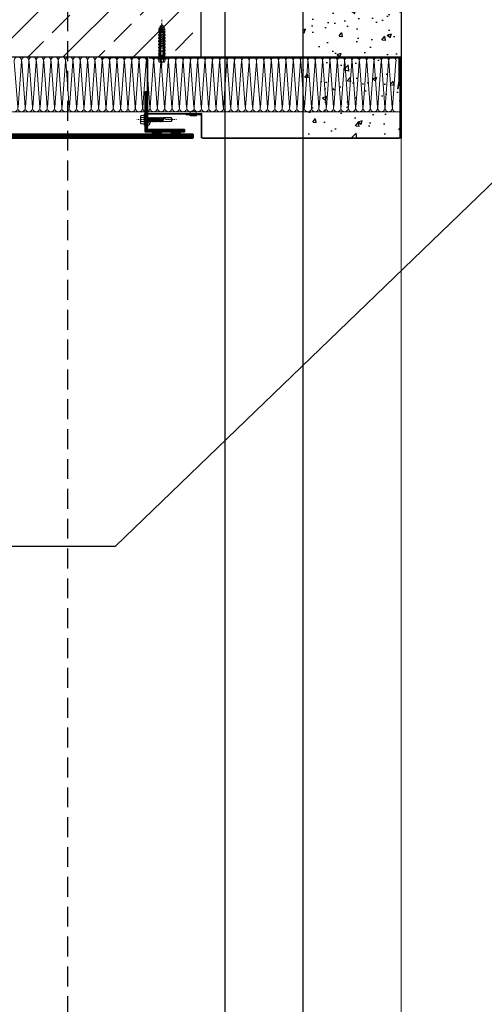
# Model space of a CAD drawing. Header units: millimetres. Extents: x -1256 to 4744, y -2264 to 706.
# Tile 12 of 62: x -80 to -20, y -194 to -68. Entities that reach past the tile are written whole.
import ezdxf

# ---------------------------------------------------------------- set-up
doc = ezdxf.new("R2010")
doc.units = ezdxf.units.MM
doc.header["$LTSCALE"] = 0.2
for name, pattern in [('03b018', [5.4, 2.16, -3.24]), ('10b018', [3.33, 2.16, -0.54, 0.09, -0.54]), ('DASHED', [19.05, 12.7, -6.35])]:
    doc.linetypes.add(name, pattern=pattern)
for name, color, linetype, lineweight in [('_MB_ocieplenie_0.09', 252, 'Continuous', 9), ('ST_AE_GLAS_szraf', 252, 'Continuous', 0), ('ST_AE_GLAS_widok', 142, 'Continuous', 9), ('ST_AE_SYST_cienka', 27, 'Continuous', 15), ('ST_AE_SYST_szraf', 252, 'Continuous', 0), ('ST_AF_SHET', 7, 'Continuous', 0), ('ST_AF_SHET_cienka', 55, 'Continuous', 15), ('ST_SB_STEL', 7, 'Continuous', 0), ('ST_SF_FRAM', 7, 'Continuous', 0), ('ST_SF_FRAM_gruba', 132, 'Continuous', 40), ('ST_SJ_JOIN', 7, 'Continuous', 0), ('ST_SJ_JOIN_cienka', 57, 'Continuous', 15), ('ST_SJ_JOIN_przerywane', 9, '03b018', 5), ('ST_SJ_JOIN_szraf', 252, 'Continuous', 5)]:
    doc.layers.add(name, color=color, linetype=linetype, lineweight=lineweight)
doc.layers.add('_pomoc', color=15, linetype='Continuous', plot=False)
for name, color, linetype in [('A-ocieplenie', 6, 'Continuous'), ('A-opis', 7, 'Continuous'), ('A-rozbiórki', 252, 'Continuous'), ('A-widok', 41, 'Continuous'), ('A-ściany', 140, 'Continuous')]:
    doc.layers.add(name, color=color, linetype=linetype)
doc.layers.add('ST_SJ_JOIN_osie', color=1, linetype='10b018', lineweight=0, plot=False)
doc.linetypes.add('LINIA LIKW.', pattern='A,0.3,[137,RODZLIN.shx,S=0.06,R=0,X=-0.1,Y=0],0.3', length=0.6)

# ---------------------------------------------------------------- blocks, each defined once
blk = doc.blocks.new('*U370')
at = {"layer": '_MB_ocieplenie_0.09', "flags": 128}
for points in [[(-2067.3, 31, 0.505403), (-2086.4, 5.1), (-2068.1, -242, -1.345402), (-2106.4, -242), (-2088.2, 5.1, 0.505403), (-2107.3, 31)], [(-2027.3, 31, 0.505403), (-2046.4, 5.1), (-2028.1, -242, -1.345402), (-2066.4, -242), (-2048.2, 5.1, 0.505403), (-2067.3, 31)], [(-1987.3, 31, 0.505403), (-2006.4, 5.1), (-1988.1, -242, -1.345402), (-2026.4, -242), (-2008.2, 5.1, 0.505403), (-2027.3, 31)], [(-1947.3, 31, 0.505403), (-1966.4, 5.1), (-1948.1, -242, -1.345402), (-1986.4, -242), (-1968.2, 5.1, 0.505403), (-1987.3, 31)], [(-1907.3, 31, 0.505403), (-1926.4, 5.1), (-1908.1, -242, -1.345402), (-1946.4, -242), (-1928.2, 5.1, 0.505403), (-1947.3, 31)], [(-1867.3, 31, 0.505403), (-1886.4, 5.1), (-1868.1, -242, -1.345402), (-1906.4, -242), (-1888.2, 5.1, 0.505403), (-1907.3, 31)], [(-1827.3, 31, 0.505403), (-1846.4, 5.1), (-1828.1, -242, -1.345402), (-1866.4, -242), (-1848.2, 5.1, 0.505403), (-1867.3, 31)], [(-1787.3, 31, 0.505403), (-1806.4, 5.1), (-1788.1, -242, -1.345402), (-1826.4, -242), (-1808.2, 5.1, 0.505403), (-1827.3, 31)], [(-1747.3, 31, 0.505403), (-1766.4, 5.1), (-1748.1, -242, -1.345402), (-1786.4, -242), (-1768.2, 5.1, 0.505403), (-1787.3, 31)], [(-1707.3, 31, 0.505403), (-1726.4, 5.1), (-1708.1, -242, -1.345402), (-1746.4, -242), (-1728.2, 5.1, 0.505403), (-1747.3, 31)], [(-1667.3, 31, 0.505403), (-1686.4, 5.1), (-1668.1, -242, -1.345402), (-1706.4, -242), (-1688.2, 5.1, 0.505403), (-1707.3, 31)], [(-1627.3, 31, 0.505403), (-1646.4, 5.1), (-1628.1, -242, -1.345402), (-1666.4, -242), (-1648.2, 5.1, 0.505403), (-1667.3, 31)], [(-1587.3, 31, 0.505403), (-1606.4, 5.1), (-1588.1, -242, -1.345402), (-1626.4, -242), (-1608.2, 5.1, 0.505403), (-1627.3, 31)], [(-1547.3, 31, 0.505403), (-1566.4, 5.1), (-1548.1, -242, -1.345402), (-1586.4, -242), (-1568.2, 5.1, 0.505403), (-1587.3, 31)], [(-1507.3, 31, 0.505403), (-1526.4, 5.1), (-1508.1, -242, -1.345402), (-1546.4, -242), (-1528.2, 5.1, 0.505403), (-1547.3, 31)], [(-1467.3, 31, 0.505403), (-1486.4, 5.1), (-1468.1, -242, -1.345402), (-1506.4, -242), (-1488.2, 5.1, 0.505403), (-1507.3, 31)], [(-1427.3, 31, 0.505403), (-1446.4, 5.1), (-1428.1, -242, -1.345402), (-1466.4, -242), (-1448.2, 5.1, 0.505403), (-1467.3, 31)], [(-1387.3, 31, 0.505403), (-1406.4, 5.1), (-1388.1, -242, -1.345402), (-1426.4, -242), (-1408.2, 5.1, 0.505403), (-1427.3, 31)], [(-1347.3, 31, 0.505403), (-1366.4, 5.1), (-1348.1, -242, -1.345402), (-1386.4, -242), (-1368.2, 5.1, 0.505403), (-1387.3, 31)], [(-1307.3, 31, 0.505403), (-1326.4, 5.1), (-1308.1, -242, -1.345402), (-1346.4, -242), (-1328.2, 5.1, 0.505403), (-1347.3, 31)], [(-1267.3, 31, 0.505403), (-1286.4, 5.1), (-1268.1, -242, -1.345402), (-1306.4, -242), (-1288.2, 5.1, 0.505403), (-1307.3, 31)], [(-1227.3, 31, 0.505403), (-1246.4, 5.1), (-1228.1, -242, -1.345402), (-1266.4, -242), (-1248.2, 5.1, 0.505403), (-1267.3, 31)], [(-1187.3, 31, 0.505403), (-1206.4, 5.1), (-1188.1, -242, -1.345402), (-1226.4, -242), (-1208.2, 5.1, 0.505403), (-1227.3, 31)], [(-1147.3, 31, 0.505403), (-1166.4, 5.1), (-1148.1, -242, -1.345402), (-1186.4, -242), (-1168.2, 5.1, 0.505403), (-1187.3, 31)], [(-1107.3, 31, 0.505403), (-1126.4, 5.1), (-1108.1, -242, -1.345402), (-1146.4, -242), (-1128.2, 5.1, 0.505403), (-1147.3, 31)], [(-1067.3, 31, 0.505403), (-1086.4, 5.1), (-1068.1, -242, -1.345402), (-1106.4, -242), (-1088.2, 5.1, 0.505403), (-1107.3, 31)], [(-1027.3, 31, 0.505403), (-1046.4, 5.1), (-1028.1, -242, -1.345402), (-1066.4, -242), (-1048.2, 5.1, 0.505403), (-1067.3, 31)], [(-987.3, 31, 0.505403), (-1006.4, 5.1), (-988.1, -242, -1.345402), (-1026.4, -242), (-1008.2, 5.1, 0.505403), (-1027.3, 31)], [(-947.3, 31, 0.505403), (-966.4, 5.1), (-948.1, -242, -1.345402), (-986.4, -242), (-968.2, 5.1, 0.505403), (-987.3, 31)], [(-907.3, 31, 0.505403), (-926.4, 5.1), (-908.1, -242, -1.345402), (-946.4, -242), (-928.2, 5.1, 0.505403), (-947.3, 31)], [(-867.3, 31, 0.505403), (-886.4, 5.1), (-868.1, -242, -1.345402), (-906.4, -242), (-888.2, 5.1, 0.505403), (-907.3, 31)], [(-827.3, 31, 0.505403), (-846.4, 5.1), (-828.1, -242, -1.345402), (-866.4, -242), (-848.2, 5.1, 0.505403), (-867.3, 31)], [(-787.3, 31, 0.505403), (-806.4, 5.1), (-788.1, -242, -1.345402), (-826.4, -242), (-808.2, 5.1, 0.505403), (-827.3, 31)], [(-747.3, 31, 0.505403), (-766.4, 5.1), (-748.1, -242, -1.345402), (-786.4, -242), (-768.2, 5.1, 0.505403), (-787.3, 31)], [(-707.3, 31, 0.505403), (-726.4, 5.1), (-708.1, -242, -1.345402), (-746.4, -242), (-728.2, 5.1, 0.505403), (-747.3, 31)], [(-667.3, 31, 0.505403), (-686.4, 5.1), (-668.1, -242, -1.345402), (-706.4, -242), (-688.2, 5.1, 0.505403), (-707.3, 31)], [(-627.3, 31, 0.505403), (-646.4, 5.1), (-628.1, -242, -1.345402), (-666.4, -242), (-648.2, 5.1, 0.505403), (-667.3, 31)], [(-587.3, 31, 0.505403), (-606.4, 5.1), (-588.1, -242, -1.345402), (-626.4, -242), (-608.2, 5.1, 0.505403), (-627.3, 31)], [(-547.3, 31, 0.505403), (-566.4, 5.1), (-548.1, -242, -1.345402), (-586.4, -242), (-568.2, 5.1, 0.505403), (-587.3, 31)], [(-507.3, 31, 0.505403), (-526.4, 5.1), (-508.1, -242, -1.345402), (-546.4, -242), (-528.2, 5.1, 0.505403), (-547.3, 31)], [(-467.3, 31, 0.505403), (-486.4, 5.1), (-468.1, -242, -1.345402), (-506.4, -242), (-488.2, 5.1, 0.505403), (-507.3, 31)], [(-427.3, 31, 0.505403), (-446.4, 5.1), (-428.1, -242, -1.345402), (-466.4, -242), (-448.2, 5.1, 0.505403), (-467.3, 31)], [(-387.3, 31, 0.505403), (-406.4, 5.1), (-388.1, -242, -1.345402), (-426.4, -242), (-408.2, 5.1, 0.505403), (-427.3, 31)], [(-347.3, 31, 0.505403), (-366.4, 5.1), (-348.1, -242, -1.345402), (-386.4, -242), (-368.2, 5.1, 0.505403), (-387.3, 31)], [(-307.3, 31, 0.505403), (-326.4, 5.1), (-308.1, -242, -1.345402), (-346.4, -242), (-328.2, 5.1, 0.505403), (-347.3, 31)], [(-267.3, 31, 0.505403), (-286.4, 5.1), (-268.1, -242, -1.345402), (-306.4, -242), (-288.2, 5.1, 0.505403), (-307.3, 31)], [(-227.3, 31, 0.505403), (-246.4, 5.1), (-228.1, -242, -1.345402), (-266.4, -242), (-248.2, 5.1, 0.505403), (-267.3, 31)], [(-187.3, 31, 0.505403), (-206.4, 5.1), (-188.1, -242, -1.345402), (-226.4, -242), (-208.2, 5.1, 0.505403), (-227.3, 31)], [(-147.3, 31, 0.505403), (-166.4, 5.1), (-148.1, -242, -1.345402), (-186.4, -242), (-168.2, 5.1, 0.505403), (-187.3, 31)], [(-107.3, 31, 0.505403), (-126.4, 5.1), (-108.1, -242, -1.345402), (-146.4, -242), (-128.2, 5.1, 0.505403), (-147.3, 31)], [(-67.3, 31, 0.505403), (-86.4, 5.1), (-68.1, -242, -1.345402), (-106.4, -242), (-88.2, 5.1, 0.505403), (-107.3, 31)], [(-27.3, 31, 0.505403), (-46.4, 5.1), (-28.1, -242, -1.345402), (-66.4, -242), (-48.2, 5.1, 0.505403), (-67.3, 31)]]:
    blk.add_lwpolyline(points, format="xyb", dxfattribs=at)
blk = doc.blocks.new('wkret_5x45_DIN571')
at = {"layer": 'ST_SJ_JOIN_cienka'}
for p, q in [((-45, 0), (-43, 1)), ((-43, 1), (-42.9, 2.1)), ((-42.9, 2.1), (-42.3, 1.4)), ((-42.3, 1.4), (-41.3, 1.8)), ((-40.5, 1.8), (-41.3, 1.8)), ((-40.5, 1.8), (-40.2, 2.7)), ((-40.2, 2.7), (-39.5, 1.8)), ((-37.7, 1.8), (-39.5, 1.8)), ((-37.7, 1.8), (-37.4, 2.7)), ((-37.4, 2.7), (-36.8, 1.8)), ((-35, 1.8), (-36.8, 1.8)), ((-35, 1.8), (-34.6, 2.7)), ((-34.6, 2.7), (-34, 1.8)), ((-32.2, 1.8), (-34, 1.8)), ((-32.2, 1.8), (-31.8, 2.7)), ((-31.8, 2.7), (-31.2, 1.8)), ((-29.4, 1.8), (-31.2, 1.8)), ((-29.4, 1.8), (-29, 2.7)), ((-29, 2.7), (-28.4, 1.8)), ((-26.6, 1.8), (-28.4, 1.8)), ((-26.6, 1.8), (-26.2, 2.7)), ((-26.2, 2.7), (-25.6, 1.8)), ((-23.8, 1.8), (-25.6, 1.8)), ((-23.8, 1.8), (-23.4, 2.7)), ((-23.4, 2.7), (-22.8, 1.8)), ((-21, 1.8), (-22.8, 1.8)), ((-21, 1.8), (-20.6, 2.7)), ((-20.6, 2.7), (-20, 1.8)), ((-18.2, 1.8), (-20, 1.8)), ((-18.2, 1.8), (-17.9, 2.7)), ((-17.9, 2.7), (-17.2, 1.8)), ((-15.8, 1.8), (-17.2, 1.8)), ((-15.8, 2), (-15.3, 2.5)), ((-15.8, -2), (-15.8, 2)), ((-15.3, 2.5), (0, 2.5)), ((3, 4), (0, 4)), ((0, -4), (0, 4)), ((3, 2), (0, 2)), ((3.9, -3), (3.9, 3)), ((-45, 0), (-42.4, -1.3)), ((-41.7, -2.5), (-42.4, -1.3)), ((-41.4, -1.8), (-41.7, -2.5)), ((-41.4, -1.8), (-41.3, -1.8)), ((-39.4, -1.8), (-41.3, -1.8)), ((-38.7, -2.8), (-39.4, -1.8)), ((-38.4, -1.8), (-38.7, -2.8)), ((-36.6, -1.8), (-38.4, -1.8)), ((-35.9, -2.8), (-36.6, -1.8)), ((-35.6, -1.8), (-35.9, -2.8)), ((-33.8, -1.8), (-35.6, -1.8)), ((-33.1, -2.8), (-33.8, -1.8)), ((-32.8, -1.8), (-33.1, -2.8)), ((-31, -1.8), (-32.8, -1.8)), ((-30.3, -2.8), (-31, -1.8)), ((-30, -1.8), (-30.3, -2.8)), ((-28.2, -1.8), (-30, -1.8)), ((-27.5, -2.8), (-28.2, -1.8)), ((-27.2, -1.8), (-27.5, -2.8)), ((-25.4, -1.8), (-27.2, -1.8)), ((-24.7, -2.8), (-25.4, -1.8)), ((-24.4, -1.8), (-24.7, -2.8)), ((-22.6, -1.8), (-24.4, -1.8)), ((-21.9, -2.8), (-22.6, -1.8)), ((-21.6, -1.8), (-21.9, -2.8)), ((-19.8, -1.8), (-21.6, -1.8)), ((-20.8, -1.8), (-21.6, -1.8)), ((-19.2, -2.8), (-19.8, -1.8)), ((-18.8, -1.8), (-19.2, -2.8)), ((-17, -1.8), (-18.8, -1.8)), ((-16.4, -2.8), (-17, -1.8)), ((-16, -1.8), (-16.4, -2.8)), ((-15.8, -1.8), (-16, -1.8)), ((-15.3, -2.5), (-15.8, -2)), ((-15.3, -2.5), (0, -2.5)), ((3, -2), (0, -2)), ((0, -4), (3, -4))]:
    blk.add_line(p, q, dxfattribs=at)
for centre, radius, start, end in [((2.9, 3), 1.01, 276.0259, 83.9741), ((1.2, 0), 2.67, 311.5448, 48.4552), ((2.9, -3), 1.01, 276.0259, 83.9741)]:
    blk.add_arc(centre, radius, start, end, dxfattribs=at)
at = {"layer": 'ST_SJ_JOIN_osie'}
blk.add_line((-50, 0), (8.9, 0), dxfattribs=at)
at = {"layer": 'ST_SJ_JOIN_szraf'}
for p, q in [((-42.4, -1.3), (-43, 1)), ((-41.7, -2.5), (-42.9, 2.1)), ((-41.4, -1.8), (-42.3, 1.4)), ((-39.4, -1.8), (-40.5, 1.8)), ((-38.7, -2.8), (-40.2, 2.7)), ((-38.4, -1.8), (-39.5, 1.8)), ((-36.6, -1.8), (-37.7, 1.8)), ((-35.9, -2.8), (-37.4, 2.7)), ((-35.6, -1.8), (-36.8, 1.8)), ((-33.8, -1.8), (-35, 1.8)), ((-33.1, -2.8), (-34.6, 2.7)), ((-32.8, -1.8), (-34, 1.8)), ((-31, -1.8), (-32.2, 1.8)), ((-30.3, -2.8), (-31.8, 2.7)), ((-30, -1.8), (-31.2, 1.8)), ((-28.2, -1.8), (-29.4, 1.8)), ((-27.5, -2.8), (-29, 2.7)), ((-27.2, -1.8), (-28.4, 1.8)), ((-25.4, -1.8), (-26.6, 1.8)), ((-24.7, -2.8), (-26.2, 2.7)), ((-24.4, -1.8), (-25.6, 1.8)), ((-22.6, -1.8), (-23.8, 1.8)), ((-21.9, -2.8), (-23.5, 2.7)), ((-21.6, -1.8), (-22.8, 1.8)), ((-19.8, -1.8), (-21, 1.8)), ((-19.2, -2.8), (-20.7, 2.7)), ((-18.8, -1.8), (-20, 1.8)), ((-17, -1.8), (-18.2, 1.8)), ((-16.4, -2.8), (-17.9, 2.7)), ((-16, -1.8), (-17.2, 1.8))]:
    blk.add_line(p, q, dxfattribs=at)
blk = doc.blocks.new('koszulka_FISCHER_SX_8x40')
at = {"layer": 'ST_SJ_JOIN_cienka'}
for p, q in [((-40, 3.5), (-38, 3.9)), ((-40, -3.5), (-40, 3.5)), ((-38, 3.9), (-35.7, 3.9)), ((-34.2, 4), (-34.2, 4)), ((-33.7, 3.2), (-31.2, 4.3)), ((-31.2, 4.4), (-30.2, 4.4)), ((-31.2, 4.3), (-31.2, 4.4)), ((-30.2, 4.4), (-30.2, 4.1)), ((-27.2, 4.3), (-29.7, 3.2)), ((-27.2, 4.4), (-26.2, 4.4)), ((-27.2, 4.3), (-27.2, 4.4)), ((-26.2, 4.4), (-26.2, 4.1)), ((-23.2, 4.3), (-25.7, 3.2)), ((-23.2, 4.4), (-22.2, 4.4)), ((-23.2, 4.3), (-23.2, 4.4)), ((-22.2, 4.4), (-22.2, 4.1)), ((-19.2, 4.3), (-21.7, 3.2)), ((-19.2, 4.4), (-18.2, 4.4)), ((-19.2, 4.3), (-19.2, 4.4)), ((-18.2, 4.4), (-18.2, 4.1)), ((-15.2, 4.3), (-17.7, 3.2)), ((-15.2, 4.4), (-14.2, 4.4)), ((-15.2, 4.3), (-15.2, 4.4)), ((-14.2, 4.4), (-14.2, 4.1)), ((-11.2, 4.3), (-13.7, 3.2)), ((-11.2, 4.4), (-10.2, 4.4)), ((-11.2, 4.3), (-11.2, 4.4)), ((-10.2, 4.1), (-10.2, 4.4)), ((-9.7, 3.2), (-7.2, 4.3)), ((-7.2, 4.2), (-7.2, 4.3)), ((-6.2, 4.1), (-7.2, 4.2)), ((-6.2, 4.1), (-6.2, 4.1)), ((-6.2, 4.1), (-6.2, 4.1)), ((-6.2, 4.1), (-6.2, 4.1)), ((-6.2, 4), (-6.2, 4.1)), ((-6.2, 4.1), (-6.2, 4.1)), ((-6.2, 4), (-6.2, 4)), ((-6.2, 4), (-6.2, 4)), ((-6.2, 4), (-1.2, 4)), ((-6.2, 2.6), (-6.2, 4)), ((-1.2, 4), (-0.4, 5.3)), ((-1.2, -4), (-1.2, 4)), ((-0.4, 5.3), (0, 5.3)), ((-0.4, -5.3), (-0.4, 5.3)), ((0, -5.3), (0, 5.3)), ((-38, -3.9), (-40, -3.5)), ((-38, -3.9), (-35.7, -3.9)), ((-34.2, -4), (-34.2, -4)), ((-33.7, -3.2), (-31.2, -4.3)), ((-31.2, -4.3), (-31.2, -4.4)), ((-31.2, -4.4), (-30.2, -4.4)), ((-30.2, -4.4), (-30.2, -4.1)), ((-27.2, -4.3), (-29.7, -3.2)), ((-27.2, -4.4), (-27.2, -4.3)), ((-27.2, -4.4), (-26.2, -4.4)), ((-26.2, -4.4), (-26.2, -4.1)), ((-23.2, -4.3), (-25.7, -3.2)), ((-23.2, -4.4), (-23.2, -4.3)), ((-23.2, -4.4), (-22.2, -4.4)), ((-22.2, -4.4), (-22.2, -4.1)), ((-19.2, -4.3), (-21.7, -3.2)), ((-19.2, -4.4), (-19.2, -4.3)), ((-19.2, -4.4), (-18.2, -4.4)), ((-18.2, -4.4), (-18.2, -4.1)), ((-15.2, -4.3), (-17.7, -3.2)), ((-15.2, -4.4), (-15.2, -4.3)), ((-15.2, -4.4), (-14.2, -4.4)), ((-14.2, -4.4), (-14.2, -4.1)), ((-11.2, -4.3), (-13.7, -3.2)), ((-11.2, -4.4), (-11.2, -4.3)), ((-11.2, -4.4), (-10.2, -4.4)), ((-10.2, -4.4), (-10.2, -4.1)), ((-7.2, -4.3), (-9.7, -3.2)), ((-7.2, -4.2), (-6.2, -4.1)), ((-6.2, -4), (-6.2, -2.6)), ((-6.2, -4), (-1.2, -4)), ((-6.2, -4), (-6.2, -4)), ((-6.2, -4), (-6.2, -4)), ((-6.2, -4.1), (-6.2, -4)), ((-6.2, -4.1), (-6.2, -4.1)), ((-6.2, -4.1), (-6.2, -4.1)), ((-6.2, -4.1), (-6.2, -4.1)), ((-6.2, -4.1), (-6.2, -4.1)), ((-0.4, -5.3), (-1.2, -4)), ((-0.4, -5.3), (0, -5.3))]:
    blk.add_line(p, q, dxfattribs=at)
for centre, radius, start, end in [((-35.7, 11.9), 8, 270, 280.3672), ((-33.2, 4.1), 1, 183.9285, 240.9623), ((-29.2, 4.1), 1, 180.0628, 240.9601), ((-25.2, 4.1), 1, 180.0628, 240.9601), ((-21.2, 4.1), 1, 180.0628, 240.9601), ((-21.2, 4.1), 1, 241.0447, 269.9723), ((-17.2, 4.1), 1, 180.0628, 240.9601), ((-13.2, 4.1), 1, 180.0628, 240.9601), ((-9.2, 4.1), 1, 180.0628, 240.9601), ((-35.7, -11.9), 8, 79.6328, 90), ((-33.2, -4.1), 1, 119.0377, 176.0715), ((-29.2, -4.1), 1, 119.0399, 179.9372), ((-25.2, -4.1), 1, 119.0399, 179.9372), ((-21.2, -4.1), 1, 119.0399, 179.9372), ((-17.2, -4.1), 1, 119.0399, 179.9372), ((-13.2, -4.1), 1, 119.0399, 179.9372), ((-9.2, -4.1), 1, 119.0399, 179.9372)]:
    blk.add_arc(centre, radius, start, end, dxfattribs=at)
at = {"layer": 'ST_SJ_JOIN_osie'}
blk.add_line((5, 0), (-45, 0), dxfattribs=at)
at = {"layer": 'ST_SJ_JOIN_szraf'}
for p, q in [((-38, -3.9), (-38, 3.9)), ((-35.7, -3.9), (-35.7, 3.9)), ((-34.8, 2.6), (-5, 2.6)), ((-34.8, 1.8), (-4.2, 1.8)), ((-34.2, 2.6), (-34.2, 4)), ((-34.2, -1.8), (-34.2, 1.8)), ((-33.2, 3.1), (-31.2, 3.1)), ((-31.2, 3.1), (-31.2, 4.3)), ((-31.2, 2.6), (-31.2, 3.1)), ((-31.2, -1.8), (-31.2, 1.8)), ((-29.2, 3.1), (-27.2, 3.1)), ((-27.2, 4.3), (-27.2, 3.1)), ((-25.2, 3.1), (-23.2, 3.1)), ((-23.2, 4.3), (-23.2, 3.1)), ((-21.2, 3.1), (-19.2, 3.1)), ((-19.2, 4.3), (-19.2, 3.1)), ((-17.2, 3.1), (-15.2, 3.1)), ((-15.2, 4.3), (-15.2, 3.1)), ((-13.2, 3.1), (-11.2, 3.1)), ((-11.2, 3.1), (-11.2, 4.3)), ((-10.3, -1.8), (-10.3, 1.8)), ((-10.2, 2.6), (-10.2, 4.1)), ((-9.2, 3.1), (-7.7, 3.1)), ((-7.7, 2.6), (-7.7, 3.1)), ((-7.7, 3.1), (-7.2, 3.1)), ((-7.2, 3), (-7.2, 4.2)), ((-7.2, 3), (-7.2, 3.1)), ((-7.2, 3.1), (-7.2, 3.1)), ((-7.2, 3.1), (-7.2, 3.1)), ((-7.2, 3.1), (-7.2, 3.1)), ((-7.2, 3), (-7.2, 3)), ((-7.2, 3), (-7.2, 3)), ((-7.2, 3), (-7.2, 3)), ((-5, -1.8), (-5, 1.8)), ((-4.2, -1.8), (-4.2, 1.8)), ((-34.8, -1.8), (-4.2, -1.8)), ((-34.8, -2.6), (-5, -2.6)), ((-34.2, -4), (-34.2, -2.6)), ((-33.2, -3.1), (-31.2, -3.1)), ((-31.2, -3.1), (-31.2, -2.6)), ((-31.2, -4.3), (-31.2, -3.1)), ((-29.2, -3.1), (-27.2, -3.1)), ((-27.2, -4.3), (-27.2, -3.1)), ((-25.2, -3.1), (-23.2, -3.1)), ((-23.2, -4.3), (-23.2, -3.1)), ((-21.2, -3.1), (-19.2, -3.1)), ((-19.2, -4.3), (-19.2, -3.1)), ((-17.2, -3.1), (-15.2, -3.1)), ((-15.2, -4.3), (-15.2, -3.1)), ((-13.2, -3.1), (-11.2, -3.1)), ((-11.2, -4.3), (-11.2, -3.1)), ((-10.2, -4.1), (-10.2, -2.6)), ((-7.7, -3.1), (-9.2, -3.1)), ((-7.7, -3.1), (-7.7, -2.6)), ((-7.2, -3.1), (-7.7, -3.1)), ((-7.2, -3), (-7.2, -3)), ((-7.2, -3.1), (-7.2, -3)), ((-7.2, -3), (-7.2, -3)), ((-7.2, -3), (-7.2, -3)), ((-7.2, -4.3), (-7.2, -3)), ((-7.2, -3.1), (-7.2, -3.1)), ((-7.2, -3.1), (-7.2, -3.1)), ((-7.2, -3.1), (-7.2, -3.1)), ((-5, -2.6), (-4.9, -2.6))]:
    blk.add_line(p, q, dxfattribs=at)
for centre, radius, start, end in [((-34.7, 2.2), 0.418, 106.6624, 253.3376), ((-33.2, 4.2), 1.05, 241.7175, 269.2696), ((-29.2, 4.1), 1, 241.0447, 269.9723), ((-25.2, 4.1), 1, 241.0447, 269.9723), ((-17.2, 4.1), 1, 241.0447, 269.9723), ((-13.2, 4.1), 1, 241.0447, 269.9723), ((-9.2, 4.1), 1, 241.0447, 269.9723), ((-5.2, 1.6), 0.985, 9.9393, 80.0607), ((-34.7, -2.2), 0.418, 106.6624, 253.3376), ((-33.2, -4.2), 1.05, 90.7304, 118.2825), ((-29.2, -4.1), 1, 90.0277, 118.9553), ((-25.2, -4.1), 1, 90.0277, 118.9553), ((-21.2, -4.1), 1, 90.0277, 118.9553), ((-17.2, -4.1), 1, 90.0277, 118.9553), ((-13.2, -4.1), 1, 90.0277, 118.9553), ((-9.2, -4.1), 1, 90.0277, 118.9553), ((-5.2, -1.6), 0.985, 279.9393, 350.0607)]:
    blk.add_arc(centre, radius, start, end, dxfattribs=at)
blk = doc.blocks.new('OA.01_przekroj')
at = {"layer": 'ST_AF_SHET_cienka'}
for points in [[(-240, -40), (-240, -1.2, -0.414214), (-238.8, 0), (79.2, 0), (79.2, -0.8), (-238.8, -0.8, 0.414214), (-239.2, -1.2), (-239.2, -40)], [(-236.5, -40.7), (-238.2, -30.9, -0.043661), (-238.2, -30.7), (-238.2, -2, -0.414214), (-237, -0.8), (81, -0.8), (81, -1.6), (-237, -1.6, 0.414214), (-237.4, -2), (-237.4, -30.7, 0.043661), (-237.4, -30.9), (-235.7, -40.6)]]:
    blk.add_lwpolyline(points, format="xyb", close=True, dxfattribs=at)
at = {"layer": 'ST_SJ_JOIN', "xscale": -1, "rotation": 89.99999999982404}
for name in ['koszulka_FISCHER_SX_8x40', 'wkret_5x45_DIN571']:
    blk.add_blockref(name, (65.2, -2.8), dxfattribs=at)
blk = doc.blocks.new('nit_5x12__L-1.8')
at = {"layer": 'ST_SJ_JOIN_cienka'}
blk.add_lwpolyline([(-4.7, 0), (4.7, 0, 0.12691), (3.6, 1.1), (-3.6, 1.1, 0.114214)], format="xyb", close=True, dxfattribs=at)
blk.add_lwpolyline([(-4.7, 0), (4.7, 0, 0.12691), (3.6, 1.1), (-3.6, 1.1, 0.114214)], format="xyb", close=True, dxfattribs=at)
blk.add_lwpolyline([(-3.3, -1.8), (3.3, -1.8)], dxfattribs=at)
blk.add_lwpolyline([(-3.3, -1.8), (3.3, -1.8)], dxfattribs=at)
blk.add_lwpolyline([(2.3, -4.7, 0.507087), (-2.3, -4.7)], format="xyb", dxfattribs=at)
blk.add_lwpolyline([(2.3, -4.7, 0.507087), (-2.3, -4.7)], format="xyb", dxfattribs=at)
for centre, radius, start, end in [((-2.3, -3.1), 1.61, 126.6737, 270), ((-2.3, -3.1), 1.61, 126.6737, 270), ((0, -1.8), 3.69, 231.3818, 308.6182), ((0, -1.8), 3.69, 231.3818, 308.6182), ((2.3, -3.1), 1.61, 270, 53.3263), ((2.3, -3.1), 1.61, 270, 53.3263)]:
    blk.add_arc(centre, radius, start, end, dxfattribs=at)
at = {"layer": 'ST_SJ_JOIN_przerywane', "ltscale": 0.1}
blk.add_lwpolyline([(-2.5, -1.8), (2.5, -1.8), (2.5, 0), (-2.5, 0)], close=True, dxfattribs=at)
blk.add_lwpolyline([(-2.5, -1.8), (2.5, -1.8), (2.5, 0), (-2.5, 0)], close=True, dxfattribs=at)
blk = doc.blocks.new('nit_5x12__L-3')
at = {"layer": 'ST_SJ_JOIN_cienka'}
blk.add_lwpolyline([(0, -4.7), (0, 4.7, 0.12691), (-1.1, 3.6), (-1.1, -3.6, 0.114214)], format="xyb", close=True, dxfattribs=at)
blk.add_lwpolyline([(0, -4.7), (0, 4.7, 0.12691), (-1.1, 3.6), (-1.1, -3.6, 0.114214)], format="xyb", close=True, dxfattribs=at)
blk.add_lwpolyline([(3, -3.3), (3, 3.3)], dxfattribs=at)
blk.add_lwpolyline([(3, -3.3), (3, 3.3)], dxfattribs=at)
blk.add_lwpolyline([(5.9, 2.3, 0.507087), (5.9, -2.3)], format="xyb", dxfattribs=at)
blk.add_lwpolyline([(5.9, 2.3, 0.507087), (5.9, -2.3)], format="xyb", dxfattribs=at)
for centre, radius, start, end in [((4.3, 2.3), 1.61, 0, 143.3263), ((4.3, 2.3), 1.61, 0, 143.3263), ((3, 0), 3.69, 321.3818, 38.6182), ((3, 0), 3.69, 321.3818, 38.6182), ((4.3, -2.3), 1.61, 216.6737, 360), ((4.3, -2.3), 1.61, 216.6737, 360)]:
    blk.add_arc(centre, radius, start, end, dxfattribs=at)
at = {"layer": 'ST_SJ_JOIN_przerywane', "ltscale": 0.1}
blk.add_lwpolyline([(3, -2.5), (3, 2.5), (0, 2.5), (0, -2.5)], close=True, dxfattribs=at)
blk.add_lwpolyline([(3, -2.5), (3, 2.5), (0, 2.5), (0, -2.5)], close=True, dxfattribs=at)
blk = doc.blocks.new('OA.02_rzut')
at = {"layer": 'ST_AF_SHET_cienka'}
for points in [[(8, 24.8), (-9.8, 24.8, 0.414214), (-11.8, 22.8), (-11.8, -4, -0.414214), (-13, -5.2), (-263.2, -5.2, -0.414214), (-264.4, -4), (-264.4, 87.4), (-265.2, 87.4), (-265.2, -4, 0.414214), (-263.2, -6), (-13, -6, 0.414214), (-11, -4), (-11, 22.8, -0.414214), (-9.8, 24), (8, 24)], [(56.5, 25.8), (-11.8, 25.8), (-11.8, 24.8), (56.5, 24.8, -0.414214), (57.5, 23.8), (57.5, 5.8), (58.5, 5.8), (58.5, 23.8, 0.414214)]]:
    blk.add_lwpolyline(points, format="xyb", close=True, dxfattribs=at)
at = {"layer": 'ST_SJ_JOIN', "xscale": -1, "rotation": 179.9999999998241}
blk.add_blockref('nit_5x12__L-1.8', (-0.9, 24), dxfattribs=at)
at = {"layer": 'ST_SJ_JOIN', "rotation": 180}
blk.add_blockref('nit_5x12__L-3', (60.5, 14.8), dxfattribs=at)
blk = doc.blocks.new('wkret_samowiercacy_JT2-12_5.5x35')
at = {"layer": 'ST_SJ_JOIN_cienka'}
for p, q in [((-35, 0), (-33.6, 2.6)), ((-35, 0), (-33.6, -2.6)), ((-33.6, 2.6), (-22.9, 2.6)), ((-22.6, 2.2), (-23.5, 2.2)), ((-22.3, 2.2), (-22.9, 2.6)), ((-20.9, 2.2), (-22.3, 2.2)), ((-20.9, 2.2), (-20.3, 2.8)), ((-20, 2.2), (-20.3, 2.8)), ((-19.1, 2.2), (-20, 2.2)), ((-19.1, 2.2), (-18.5, 2.8)), ((-18.2, 2.2), (-18.5, 2.8)), ((-17.3, 2.2), (-18.2, 2.2)), ((-17.3, 2.2), (-16.8, 2.8)), ((-16.4, 2.2), (-16.8, 2.8)), ((-15.5, 2.2), (-16.4, 2.2)), ((-15.5, 2.2), (-15, 2.8)), ((-14.6, 2.2), (-15, 2.8)), ((-13.8, 2.2), (-14.6, 2.2)), ((-13.8, 2.2), (-13.2, 2.8)), ((-12.9, 2.2), (-13.2, 2.8)), ((-12, 2.2), (-12.9, 2.2)), ((-12, 2.2), (-11.5, 2.8)), ((-11.1, 2.2), (-11.5, 2.8)), ((-10.2, 2.2), (-11.1, 2.2)), ((-10.2, 2.2), (-9.7, 2.8)), ((-9.3, 2.2), (-9.7, 2.8)), ((-8.4, 2.2), (-9.3, 2.2)), ((-8.4, 2.2), (-7.9, 2.8)), ((-7.5, 2.2), (-7.9, 2.8)), ((-6.7, 2.2), (-7.5, 2.2)), ((-6.7, 2.2), (-6.1, 2.8)), ((-5.8, 2.2), (-6.1, 2.8)), ((-4.9, 2.2), (-5.8, 2.2)), ((-4.9, 2.2), (-4.4, 2.8)), ((-4, 2.2), (-4.4, 2.8)), ((-3.1, 2.2), (-4, 2.2)), ((-3.1, 2.2), (-2.6, 2.8)), ((-2.2, 2.2), (-2.6, 2.8)), ((-1.3, 2.2), (-2.2, 2.2)), ((-1.3, 2.2), (-0.8, 2.8)), ((-0.4, 2.2), (-0.8, 2.8)), ((0, 2.2), (-0.4, 2.2)), ((5.8, 4), (5.8, -4)), ((-33.6, -2.6), (-22.9, -2.6)), ((-22.3, -2.3), (-22.9, -2.6)), ((-21.6, -2.3), (-22.3, -2.3)), ((-21.3, -2.8), (-21.6, -2.3)), ((-21.3, -2.8), (-20.7, -2.3)), ((-19.9, -2.3), (-20.7, -2.3)), ((-19.5, -2.8), (-19.9, -2.3)), ((-19.5, -2.8), (-19, -2.3)), ((-18.1, -2.3), (-19, -2.3)), ((-17.7, -2.8), (-18.1, -2.3)), ((-17.7, -2.8), (-17.2, -2.3)), ((-16.3, -2.3), (-17.2, -2.3)), ((-16, -2.8), (-16.3, -2.3)), ((-16, -2.8), (-15.4, -2.3)), ((-14.5, -2.3), (-15.4, -2.3)), ((-14.2, -2.8), (-14.5, -2.3)), ((-14.2, -2.8), (-13.6, -2.3)), ((-12.8, -2.3), (-13.6, -2.3)), ((-12.4, -2.8), (-12.8, -2.3)), ((-12.4, -2.8), (-11.9, -2.3)), ((-11, -2.3), (-11.9, -2.3)), ((-10.6, -2.8), (-11, -2.3)), ((-10.6, -2.8), (-10.1, -2.3)), ((-9.2, -2.3), (-10.1, -2.3)), ((-8.9, -2.8), (-9.2, -2.3)), ((-8.9, -2.8), (-8.3, -2.3)), ((-7.4, -2.3), (-8.3, -2.3)), ((-7.1, -2.8), (-7.4, -2.3)), ((-7.1, -2.8), (-6.5, -2.3)), ((-5.7, -2.3), (-6.5, -2.3)), ((-5.3, -2.8), (-5.7, -2.3)), ((-5.3, -2.8), (-4.8, -2.3)), ((-3.9, -2.3), (-4.8, -2.3)), ((-3.5, -2.8), (-3.9, -2.3)), ((-3.5, -2.8), (-3, -2.3)), ((-2.1, -2.3), (-3, -2.3)), ((-1.8, -2.8), (-2.1, -2.3)), ((-1.8, -2.8), (-1.2, -2.3)), ((0, -2.3), (-1.2, -2.3))]:
    blk.add_line(p, q, dxfattribs=at)
blk.add_lwpolyline([(0, -7.2), (1.3, -7.2), (1.3, 7.2), (0, 7.2)], close=True, dxfattribs=at)
blk.add_lwpolyline([(1.3, -2.6), (5.3, -2.6, -0.343146), (5.3, -5.3), (1.3, -5.3), (1.3, 5.3), (5.3, 5.3, -0.343146), (5.3, 2.6), (1.3, 2.6)], format="xyb", dxfattribs=at)
blk.add_arc((-2.2, 0), 7.94, 340.5288, 19.4712, dxfattribs=at)
at = {"layer": 'ST_SJ_JOIN_osie'}
blk.add_line((-40, 0), (10.8, 0), dxfattribs=at)
at = {"layer": 'ST_SJ_JOIN_szraf'}
for p, q in [((-34.7, 0), (-33.4, 2.2)), ((-33.4, 2.2), (-33.6, 2.6)), ((-33.4, 2.2), (-22.3, 2.2)), ((-22.9, -2.6), (-21.9, 2.2)), ((-22.1, 2.1), (-22.9, -2.6)), ((-22.9, -2.6), (-22.3, 2)), ((-22.9, -2.6), (-22.6, 1.9)), ((-22.9, -2.6), (-22.9, 1.8)), ((-21.6, -2.3), (-20.9, 2.2)), ((-21.3, -2.8), (-20.3, 2.8)), ((-20.7, -2.3), (-20, 2.2)), ((-19.9, -2.3), (-19.1, 2.2)), ((-19.5, -2.8), (-18.5, 2.8)), ((-19, -2.3), (-18.2, 2.2)), ((-18.1, -2.3), (-17.3, 2.2)), ((-17.7, -2.8), (-16.8, 2.8)), ((-17.2, -2.3), (-16.4, 2.2)), ((-16.3, -2.3), (-15.5, 2.2)), ((-16, -2.8), (-15, 2.8)), ((-15.4, -2.3), (-14.6, 2.2)), ((-14.5, -2.3), (-13.8, 2.2)), ((-14.2, -2.8), (-13.2, 2.8)), ((-13.6, -2.3), (-12.9, 2.2)), ((-12.8, -2.3), (-12, 2.2)), ((-12.4, -2.8), (-11.5, 2.8)), ((-11.9, -2.3), (-11.1, 2.2)), ((-11, -2.3), (-10.2, 2.2)), ((-10.6, -2.8), (-9.7, 2.8)), ((-10.1, -2.3), (-9.3, 2.2)), ((-9.2, -2.3), (-8.4, 2.2)), ((-8.9, -2.8), (-7.9, 2.8)), ((-8.3, -2.3), (-7.5, 2.2)), ((-7.4, -2.3), (-6.7, 2.2)), ((-7.1, -2.8), (-6.1, 2.8)), ((-6.5, -2.3), (-5.8, 2.2)), ((-5.7, -2.3), (-4.9, 2.2)), ((-5.3, -2.8), (-4.4, 2.8)), ((-4.8, -2.3), (-4, 2.2)), ((-3.9, -2.3), (-3.1, 2.2)), ((-3.5, -2.8), (-2.6, 2.8)), ((-3, -2.3), (-2.2, 2.2)), ((-2.1, -2.3), (-1.3, 2.2)), ((-1.8, -2.8), (-0.8, 2.8)), ((-1.2, -2.3), (-0.4, 2.2))]:
    blk.add_line(p, q, dxfattribs=at)
for centre, radius, start, end in [((-32.2, 23.1), 23.3, 263.1111, 296.3312), ((-35.1, -1.7), 1.73, 331.4719, 85.2218)]:
    blk.add_arc(centre, radius, start, end, dxfattribs=at)
blk = doc.blocks.new('SA.02_rzut')
at = {"layer": 'ST_AE_SYST_szraf'}
h = blk.add_hatch(dxfattribs=at)
h.set_pattern_fill('ANSI37', color=256, scale=0.25)
h.set_pattern_definition([(45, (-488652.4619, 545374.10935), (-0.5612660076, 0.5612660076), []), (135, (-488652.4619, 545374.10935), (-0.5612660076, -0.5612660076), [])])
h.paths.add_polyline_path([(8, 0), (8, -3), (20, -3), (20, 0)])
h = blk.add_hatch(dxfattribs=at)
h.set_pattern_fill('ANSI37', color=256, scale=0.25)
h.paths.add_polyline_path([(32, 0), (32, -3), (44, -3), (44, 0)])
at = {"layer": 'ST_AE_SYST_cienka'}
for points in [[(8, 0), (20, 0), (20, -3), (8, -3)], [(44, 0), (32, 0), (32, -3), (44, -3)]]:
    blk.add_lwpolyline(points, close=True, dxfattribs=at)
at = {"layer": 'ST_SF_FRAM_gruba'}
blk.add_lwpolyline([(-1, 0), (49, 0), (49, 2), (1, 2), (1, 50), (-1, 50), (-1, 0), (-1, 0), (-1, 0)], close=True, dxfattribs=at)
at = {"layer": 'ST_SJ_JOIN', "xscale": -1}
blk.add_blockref('wkret_samowiercacy_JT2-12_5.5x35', (-1, 15), dxfattribs=at)
blk = doc.blocks.new('szyb-szkło_150-I piętro2')
at = {"layer": 'A-ściany', "transparency": 33554687}
h = blk.add_hatch(dxfattribs=at)
h.set_pattern_fill('ANSI33-METRIC', color=14)
h.set_pattern_definition([(45, (428.5, -207.997), (-4.49013, 4.49013), []), (45, (432.99, -207.997), (-4.49013, 4.49013), [3.175, -1.5875])])
h.paths.add_polyline_path([(350, -196), (350, -259), (30, -259), (30, -30), (350, -30), (350, -50), (372, -50.003), (372, -8), (8, -8), (8, -281), (372, -281), (372, -196)])
at = {"layer": '_MB_ocieplenie_0.09'}
blk.add_line((1, -288), (397.5, -288), dxfattribs=at)
at = {"layer": 'A-ściany'}
blk.add_lwpolyline([(350, -196), (350, -259), (30, -259), (30, -30), (350, -30), (350, -50), (372, -50.003), (372, -8), (8, -8), (8, -281), (372, -281), (372, -196)], close=True, dxfattribs=at)
at = {"layer": 'ST_AE_GLAS_szraf'}
for p, q in [((185.6, -290.9), (371, -290.9)), ((185.6, -291), (371, -291)), ((185.6, -291.1), (371, -291.1)), ((185.6, -291.2), (371, -291.2)), ((185.6, -291.3), (371, -291.3))]:
    blk.add_line(p, q, dxfattribs=at)
at = {"layer": 'ST_AE_GLAS_widok'}
blk.add_lwpolyline([(185.6, -291.3), (185.6, -290.9), (185.7, -290.8), (370.9, -290.8), (371, -290.9), (371, -291.3), (370.9, -291.4), (185.7, -291.4), (185.6, -291.3)], dxfattribs=at)
at = {"layer": 'ST_SB_STEL', "color": 9, "const_width": 0.2}
blk.add_lwpolyline([(365.15, -290.001), (365.15, -281.1), (359.251, -281.1)], dxfattribs=at)
at = {"xscale": -0.02342540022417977, "yscale": 0.02342540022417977, "zscale": 0.02342540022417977, "rotation": 180}
blk.add_blockref('*U370', (397.5, -287.273), dxfattribs=at)
at = {"layer": 'ST_AF_SHET', "xscale": -0.1, "yscale": 0.1, "zscale": 0.1}
for name, p in [('OA.01_przekroj', (373.5, -281)), ('OA.02_rzut', (370.9, -290.8))]:
    blk.add_blockref(name, p, dxfattribs=at)
at = {"layer": 'ST_SF_FRAM', "xscale": 0.1, "yscale": 0.1, "zscale": 0.1}
blk.add_blockref('SA.02_rzut', (364.95, -290.5), dxfattribs=at)

msp = doc.modelspace()

# ---------------------------------------------------------------- hatches: boundary and pattern name
at = {"layer": 'A-rozbiórki', "transparency": 33554687}
h = msp.add_hatch(dxfattribs=at)
h.set_pattern_fill('AR-CONC', color=256, scale=0.03)
h.set_pattern_definition([(50, (-1529.792, -92.1617), (5.46555, -0.478145), [0.571576, -6.286576]), (355, (-1529.792, -92.1617), (-1.057356, 5.731658), [0.457276, -5.029276]), (100.4501, (-1529.3367, -92.2016), (4.408383, 5.253443), [0.485699, -5.342687]), (46.1842, (-1529.792, -90.638), (8.132395, -1.2613), [0.857326, -9.42975]), (96.6355, (-1529.1145, -90.743), (7.12218, 7.422785), [0.72855, -8.01403]), (351.1842, (-1529.792, -90.638), (7.122136, 7.42282), [0.685876, -7.543876]), (21, (-1529.03, -91.0187), (4.548469, -3.067946), [0.571576, -6.286576]), (326, (-1529.03, -91.0187), (1.854084, 5.525658), [0.457276, -5.029276]), (71.4514, (-1528.651, -91.2744), (6.402523, 2.457684), [0.485699, -5.342687]), (37.5, (-1529.7922, -92.1617), (0.0926722, 2.536758), [7.6e-05, -4.968316, 7.6e-05, -5.105476, 7.6e-05, -5.0474956]), (7.5, (-1529.7922, -92.1617), (2.0046555, 3.0055027), [7.6e-05, -2.910916, 7.6e-05, -4.854016, 7.6e-05, -1.9232956]), (327.5, (-1531.4914, -92.1617), (4.0677036, -0.171763), [7.6e-05, -1.905076, 7.6e-05, -5.943676, 7.6e-05, -7.886776]), (317.5, (-1532.2534, -92.1617), (4.443874, 0.762908), [7.6e-05, -2.476576, 7.6e-05, -3.947236, 7.6e-05, -5.600776])])
h.paths.add_polyline_path([(-4.5, 10.25), (-31, 10.25), (-31, -83.363), (-43.5, -83.363), (-43.5, 15.5), (-4.5, 15.5)])

# ---------------------------------------------------------------- linework, layer by layer
at = {"layer": '_pomoc', "linetype": 'DASHED'}
msp.add_line((-73.5, -222.117), (-73.5, 363.25), dxfattribs=at)
at = {"layer": 'A-ocieplenie'}
for p in [(-31, -83.363), (-43.5, -222.117)]:
    msp.add_line(p, (-43.5, -83.363), dxfattribs=at)
at = {"layer": 'A-opis', "color": 52}
msp.add_lwpolyline([(-127.034, -135.459), (-67.441, -135.459), (31.076, -40.387)], dxfattribs=at)
at = {"layer": 'A-rozbiórki', "linetype": 'LINIA LIKW.', "ltscale": 30, "transparency": 33554679}
msp.add_lwpolyline([(-4.5, 10.25), (-31, 10.25), (-31, -83.363), (-43.5, -83.363), (-43.5, 15.5), (-4.5, 15.5)], close=True, dxfattribs=at)
at = {"layer": 'A-widok'}
msp.add_line((-53.5, 11.997), (-53.5, -495.75), dxfattribs=at)
at = {"layer": 'A-ściany', "lineweight": 0}
msp.add_lwpolyline([(-4.5, -105.25), (-4.5, 10.25), (-31, 10.25), (-31, -209.617), (67.452, -209.617), (67.452, -477.798), (66.388, -477.798), (66.388, -512.727), (87.565, -511.605)], dxfattribs=at)

# ---------------------------------------------------------------- block references
msp.add_blockref('szyb-szkło_150-I piętro2', (-428.5, 207.997))

doc.saveas('drawing.dxf')
